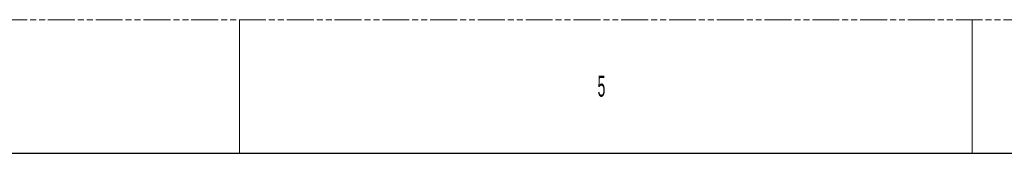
# Model space of a CAD drawing. Header units: millimetres. Extents: x -9020 to -2602, y 1105 to 6065.
# Tile 72 of 80: x -6854 to -5776, y 5919 to 6065. Entities that reach past the tile are written whole.
import ezdxf

# ---------------------------------------------------------------- set-up
doc = ezdxf.new("R2010")
doc.units = ezdxf.units.MM
doc.header["$LTSCALE"] = 65.395
doc.linetypes.add('PHANTOM', pattern=[0.8, 0.45, -0.05, 0.1, -0.05, 0.1, -0.05])
doc.layers.get('0').update_dxf_attribs({"linetype": 'CONTINUOUS'})
doc.styles.get("Standard").update_dxf_attribs({"font": 'GOTHIC.TTF', "width": 0.5})

msp = doc.modelspace()

# ---------------------------------------------------------------- linework, layer by layer
at = {"color": 7, "linetype": 'PHANTOM', "lineweight": 0}
msp.add_line((-9020.26, 6065.25), (-2601.55, 6065.25), dxfattribs=at)
at = {"color": 7, "linetype": 'Continuous', "lineweight": 0}
for p, q in [((-6613.24, 6065.25), (-6613.24, 5919.37)), ((-5810.9, 6065.25), (-5810.9, 5919.37))]:
    msp.add_line(p, q, dxfattribs=at)
at = {"color": 7, "linetype": 'Continuous'}
msp.add_line((-8947.32, 5919.37), (-2674.49, 5919.37), dxfattribs=at)

# ---------------------------------------------------------------- texts
at = {"color": 7, "linetype": 'Continuous', "lineweight": 0, "insert": (-6221.19, 6003.97), "char_height": 22.79, "attachment_point": 1}
msp.add_mtext('5', dxfattribs=at)

doc.saveas('drawing.dxf')
